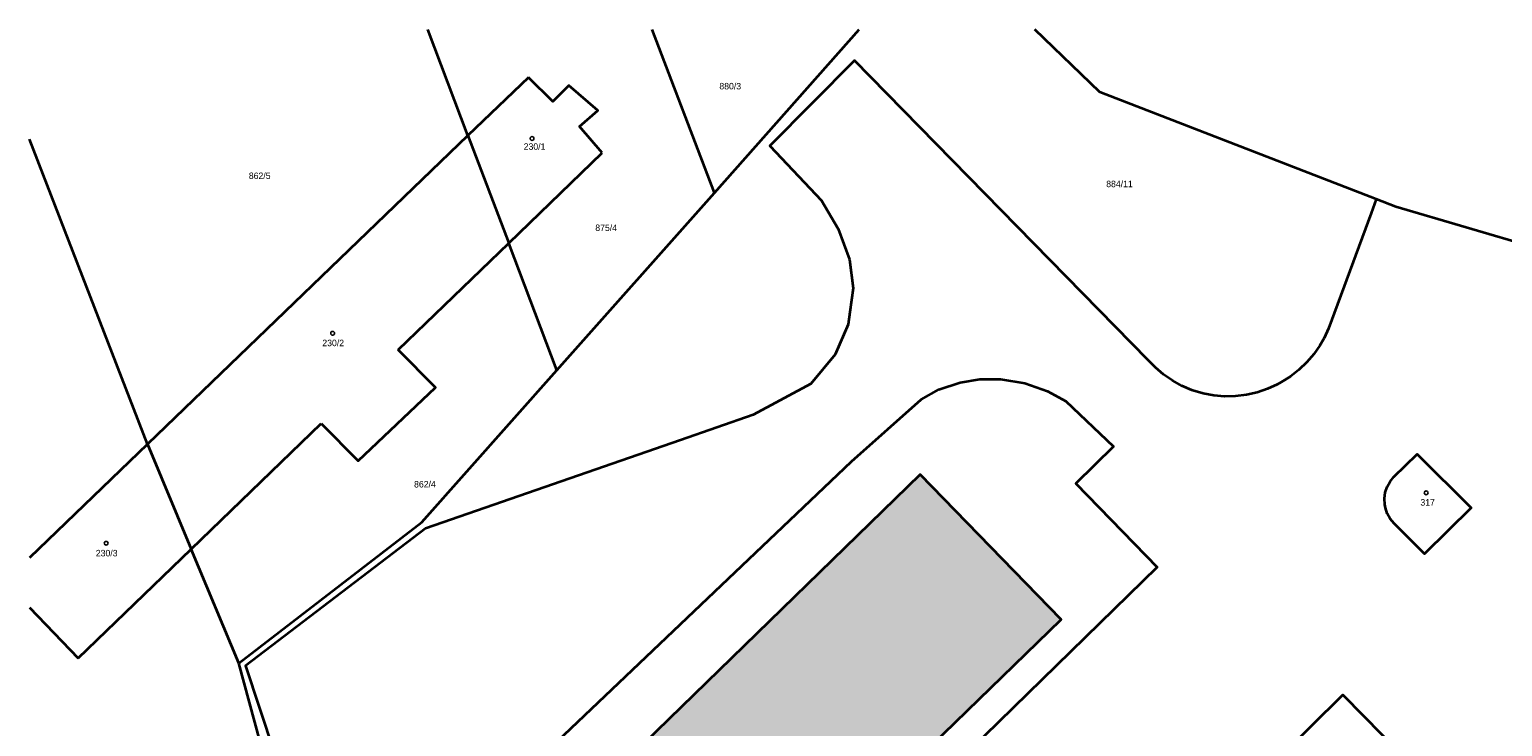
# Model space of a CAD drawing. Header units: millimetres. Extents: x -526943 to -525788, y -1144876 to -1129089.
# Tile 17 of 134: x -526937 to -526801, y -1129613 to -1129548. Entities that reach past the tile are written whole.
import ezdxf
from ezdxf.enums import TextEntityAlignment as Align

# ---------------------------------------------------------------- set-up
doc = ezdxf.new("R2010")
doc.units = ezdxf.units.MM
doc.header["$LTSCALE"] = 12
doc.layers.add('BUDOVY', color=7, linetype='Continuous')
doc.layers.add('Parc. č.', color=170, linetype='Continuous')
for name, color, linetype, lineweight in [('KN tlusta', 170, 'Continuous', 35), ('srafy', 6, 'Continuous', 5), ('tlusta', 7, 'Continuous', 15)]:
    doc.layers.add(name, color=color, linetype=linetype, lineweight=lineweight)
doc.styles.add('laplan', font='txt', dxfattribs={"height": 0.002})

# ---------------------------------------------------------------- blocks, each defined once
blk = doc.blocks.new('4$02')
at = {"layer": 'BUDOVY', "color": 7, "linetype": 'Continuous'}
blk.add_circle((-0.01, 0), 0.175, dxfattribs=at)

msp = doc.modelspace()

# ---------------------------------------------------------------- hatches: boundary and pattern name
at = {"layer": 'srafy', "transparency": 33554534}
h = msp.add_hatch(color=251, dxfattribs=at)
h.dxf.hatch_style = 1
h.paths.add_polyline_path([(-526861.62, -1129626.258), (-526852.71, -1129617.588), (-526854.65, -1129615.598), (-526841.63, -1129602.918), (-526854.65, -1129589.528), (-526887.2, -1129621.198), (-526891.99, -1129617.808), (-526902.02, -1129627.558), (-526898.01, -1129631.738), (-526902.47, -1129636.078), (-526894.57, -1129644.268), (-526898.03, -1129647.628), (-526892.93, -1129652.907), (-526884.297, -1129644.481), (-526867.81, -1129628.548), (-526865.9, -1129630.458), (-526865.52, -1129630.118), (-526858.975, -1129637.394), (-526856.783, -1129639.83), (-526851.932, -1129645.221), (-526849.3, -1129648.148), (-526848.924, -1129647.81), (-526845.34, -1129644.308), (-526847.98, -1129641.378)])

# ---------------------------------------------------------------- linework, layer by layer
at = {"layer": 'KN tlusta', "linetype": 'Continuous'}
for p, q in [((-526896.45, -1129558.238), (-526900.17, -1129548.433)), ((-526873.68, -1129563.508), (-526879.413, -1129548.433)), ((-526873.68, -1129563.508), (-526860.289, -1129548.433)), ((-526890.87, -1129552.868), (-526896.45, -1129558.238)), ((-526926.07, -1129586.748), (-526936.978, -1129558.577)), ((-526896.45, -1129558.238), (-526926.07, -1129586.748)), ((-526896.45, -1129558.238), (-526892.69, -1129568.168)), ((-526892.69, -1129568.168), (-526884.05, -1129559.838)), ((-526888.24, -1129579.898), (-526873.68, -1129563.508)), ((-526812.53, -1129564.118), (-526812.99, -1129565.398)), ((-526812.99, -1129565.398), (-526816.93, -1129576.058)), ((-526902.91, -1129578.018), (-526892.69, -1129568.168)), ((-526888.24, -1129579.898), (-526892.69, -1129568.168)), ((-526900.71, -1129593.938), (-526888.24, -1129579.898)), ((-526922.04, -1129596.428), (-526910.01, -1129584.818)), ((-526926.07, -1129586.748), (-526936.978, -1129597.251)), ((-526926.07, -1129586.748), (-526922.04, -1129596.428)), ((-526917.64, -1129606.978), (-526900.71, -1129593.938)), ((-526932.47, -1129606.508), (-526922.04, -1129596.428)), ((-526917.64, -1129606.978), (-526922.04, -1129596.428)), ((-526936.978, -1129601.821), (-526932.47, -1129606.508)), ((-526912.95, -1129624.098), (-526917.64, -1129606.978))]:
    msp.add_line(p, q, dxfattribs=at)
for points in [[(-526812.53, -1129564.118), (-526838.04, -1129554.228), (-526844.051, -1129548.433)], [(-526833.62, -1129578.938), (-526860.74, -1129551.288), (-526868.56, -1129559.188), (-526863.77, -1129564.238), (-526862.23, -1129566.838), (-526861.2, -1129569.688), (-526860.84, -1129572.328), (-526861.15, -1129574.548), (-526861.31, -1129575.678), (-526862.52, -1129578.458), (-526864.76, -1129581.168), (-526870.08, -1129584.038), (-526876.8, -1129586.368), (-526900.38, -1129594.528), (-526917, -1129607.218), (-526911.74, -1129623.138), (-526902.64, -1129650.688), (-526901.49, -1129652.328), (-526885.88, -1129668.348)], [(-526884.05, -1129559.838), (-526886.15, -1129557.398), (-526884.44, -1129555.928), (-526887.12, -1129553.598), (-526888.62, -1129555.088), (-526890.87, -1129552.868)], [(-526797.69, -1129568.618), (-526810.7, -1129564.828), (-526812.53, -1129564.118)], [(-526816.93, -1129576.058), (-526817.337, -1129576.949), (-526817.718, -1129577.614), (-526818.279, -1129578.417), (-526818.92, -1129579.158), (-526819.649, -1129579.857), (-526820.444, -1129580.48), (-526821.296, -1129581.021), (-526821.651, -1129581.213), (-526822.57, -1129581.631), (-526823.526, -1129581.957), (-526824.509, -1129582.186), (-526825.511, -1129582.317), (-526826.52, -1129582.348), (-526827.515, -1129582.256), (-526828.496, -1129582.065), (-526829.452, -1129581.777), (-526829.547, -1129581.743), (-526830.466, -1129581.351), (-526831.341, -1129580.87), (-526832.164, -1129580.303), (-526832.926, -1129579.657), (-526833.62, -1129578.938)], [(-526910.01, -1129584.818), (-526906.6, -1129588.278), (-526899.46, -1129581.488), (-526902.91, -1129578.018)], [(-526891.99, -1129617.808), (-526861.01, -1129588.348), (-526854.57, -1129582.598), (-526852.94, -1129581.698), (-526850.97, -1129581.038), (-526849.15, -1129580.748), (-526847.23, -1129580.748), (-526844.99, -1129581.108), (-526842.88, -1129581.828), (-526841.19, -1129582.778), (-526836.8, -1129586.938), (-526840.27, -1129590.358), (-526832.75, -1129598.108), (-526852.71, -1129617.588)], [(-526810.88, -1129589.768), (-526808.72, -1129587.668), (-526803.75, -1129592.628), (-526808.06, -1129596.878), (-526810.86, -1129594.058)], [(-526852.71, -1129617.588), (-526854.65, -1129615.598), (-526841.63, -1129602.918), (-526854.65, -1129589.528), (-526887.2, -1129621.198), (-526891.99, -1129617.808)], [(-526810.86, -1129594.058), (-526811.214, -1129593.634), (-526811.485, -1129593.154), (-526811.665, -1129592.632), (-526811.728, -1129592.299), (-526811.75, -1129591.747), (-526811.672, -1129591.201), (-526811.496, -1129590.678), (-526811.23, -1129590.195), (-526810.88, -1129589.768)], [(-526827.46, -1129621.608), (-526815.61, -1129609.878), (-526813.68, -1129611.838), (-526795.63, -1129630.218), (-526794.57, -1129631.298), (-526808.73, -1129645.048)]]:
    msp.add_lwpolyline(points, dxfattribs=at)

# ---------------------------------------------------------------- block references
at = {"layer": 'tlusta', "linetype": 'Continuous'}
for p in [(-526890.519, -1129558.508), (-526908.95, -1129576.498), (-526807.889, -1129591.228), (-526929.879, -1129595.888)]:
    msp.add_blockref('4$02', p, dxfattribs=at)

# ---------------------------------------------------------------- texts
at = {"layer": 'Parc. č.', "style": 'laplan'}
for s, p in [('880/3', (-526872.213, -1129553.969)), ('230/1', (-526890.298, -1129559.55)), ('862/5', (-526915.7, -1129562.248)), ('884/11', (-526836.237, -1129563)), ('875/4', (-526883.681, -1129567.05)), ('230/2', (-526908.908, -1129577.688)), ('862/4', (-526900.429, -1129590.738)), ('317', (-526807.76, -1129592.412)), ('230/3', (-526929.843, -1129597.102))]:
    msp.add_text(s, height=0.6, dxfattribs=at).set_placement(p, align=Align.CENTER)

doc.saveas('drawing.dxf')
